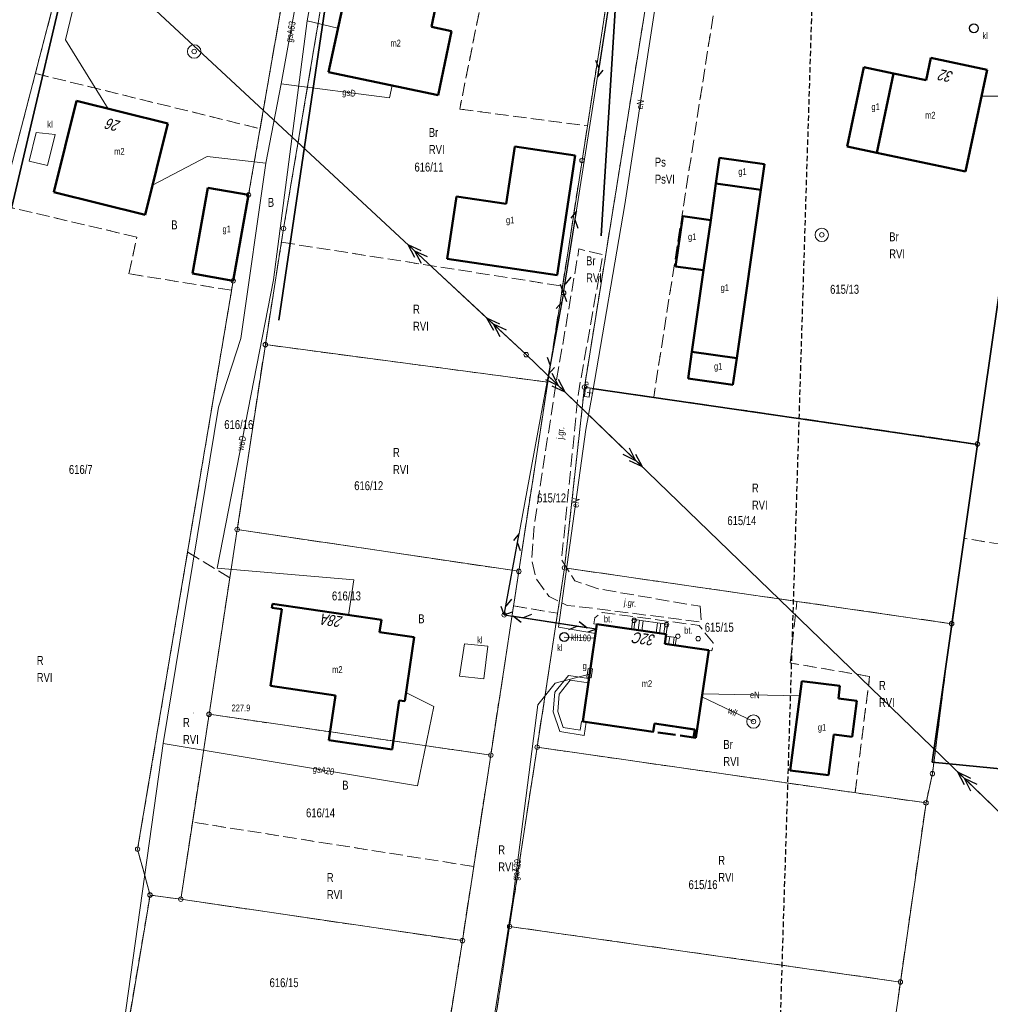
# Model space of a CAD drawing. Header units: metres. Extents: x 6590050 to 6616701, y 5542928 to 5566958.
# Tile 30 of 48: x 6598630 to 6598739, y 5546838 to 5546948. Entities that reach past the tile are written whole.
import ezdxf
from ezdxf.enums import TextEntityAlignment as Align

# ---------------------------------------------------------------- set-up
doc = ezdxf.new("R2010")
doc.units = ezdxf.units.M
doc.header["$MEASUREMENT"] = 0
for name, pattern in [('1.5_0.5', [2, 1.5, -0.5]), ('2', [0.9, 0.6, -0.3]), ('2.0_0.5', [2.5, 2, -0.5]), ('219-500', [0]), ('egkk-500', [2, 1.5, -0.5]), ('egug-500', [1, 0.5, -0.5]), ('suep_sn_500', [0]), ('sutp_500', [0])]:
    doc.linetypes.add(name, pattern=pattern)
doc.layers.get('0').update_dxf_attribs({"color": 2, "linetype": 'CONTINUOUS', "lineweight": 5})
for name, color, linetype in [('202-punkt graniczny', 7, 'CONTINUOUS'), ('203-punkt graniczny', 7, 'CONTINUOUS'), ('209-oznaczenie konturu klasyfikacyjnego', 7, 'CONTINUOUS'), ('210-oznaczenie konturu użytku gruntowego', 7, 'CONTINUOUS'), ('211-numer działki ewidencyjnej', 7, 'CONTINUOUS'), ('217-kontur klasyfikacyjny', 7, 'CONTINUOUS'), ('218-kontur użytku gruntowego', 7, 'CONTINUOUS'), ('219-działka ewidencyjna', 7, 'CONTINUOUS'), ('311-podpora', 7, 'CONTINUOUS'), ('312-budynek ewidencyjny', 7, 'CONTINUOUS'), ('312-oznaczenie budynku ewidencyjnego-Atr117', 7, 'CONTINUOUS'), ('352-schody', 7, 'CONTINUOUS'), ('Adres nieruchomości (na budynku)', 7, 'CONTINUOUS'), ('blok - nawis', 7, 'CONTINUOUS'), ('jezdnia', 7, 'CONTINUOUS'), ('jezdnia-Atr17', 7, 'CONTINUOUS'), ('obszar utwardzony', 7, 'CONTINUOUS'), ('obszar utwardzony-Atr17', 7, 'CONTINUOUS'), ('ogrodzenie trwałe', 7, 'CONTINUOUS'), ('osadnik  szambo', 7, 'CONTINUOUS'), ('osadnik  szambo-Atr17', 7, 'CONTINUOUS'), ('pikieta naturalna', 7, 'CONTINUOUS'), ('pikieta naturalna-Atr2', 7, 'CONTINUOUS'), ('przewód elektroenergetyczny podziemny', 7, 'CONTINUOUS'), ('przewód elektroenergetyczny podziemny-Atr1', 7, 'CONTINUOUS'), ('przewód elektroenergetyczny średniego napięcia', 7, 'CONTINUOUS'), ('przewód gazowy', 7, 'CONTINUOUS'), ('przewód gazowy-Atr1', 7, 'CONTINUOUS'), ('przewód kanalizacyjny', 7, 'CONTINUOUS'), ('przewód kanalizacyjny-Atr1', 7, 'CONTINUOUS'), ('przewód telekomunikacyjny napowietrzny', 7, 'CONTINUOUS'), ('przewód wodociągowy', 7, 'CONTINUOUS'), ('przewód wodociągowy-Atr1', 7, 'CONTINUOUS'), ('studnia zwykła', 7, 'CONTINUOUS'), ('szafa elektroenergetyczna lub kontener', 7, 'CONTINUOUS'), ('szafa elektroenergetyczna lub kontener-Atr17', 7, 'CONTINUOUS'), ('szafa gazowa lub kontener', 7, 'CONTINUOUS'), ('szafa gazowa lub kontener-Atr17', 7, 'CONTINUOUS'), ('słup przewodów napowietrznych', 7, 'CONTINUOUS'), ('Zakres', 7, 'CONTINUOUS'), ('ściana oporowa (linia)', 7, 'CONTINUOUS')]:
    doc.layers.add(name, color=color, linetype=linetype)
doc.styles.get("Standard").update_dxf_attribs({"font": 'Working1250', "width": 0.75})
doc.linetypes.add('902-500', pattern='A,3.75,0,[1,ksztalty.shx,S=0.5,R=0,X=0,Y=0],3.75', length=7.5)
doc.linetypes.add('otdn_500', pattern='A,5,0,[21,ksztalty.shx,S=0.5,R=0,X=-1,Y=0]', length=5)

# ---------------------------------------------------------------- blocks, each defined once
blk = doc.blocks.new('202')
at = {"color": 0, "linetype": 'Continuous', "lineweight": 0}
blk.add_circle((0, 0), 0.25, dxfattribs=at)
blk = doc.blocks.new('203')
at = {"linetype": 'Continuous', "lineweight": 0}
h = blk.add_hatch(color=0, dxfattribs=at)
edge = h.paths.add_edge_path()
edge.add_arc((0, 0), 0.045, 0, 360)
blk = doc.blocks.new('311')
at = {"color": 0, "linetype": 'Continuous', "lineweight": 0}
blk.add_circle((0, 0), 0.25, dxfattribs=at)
blk = doc.blocks.new('PW01')
at = {"linetype": 'Continuous', "lineweight": 13}
h = blk.add_hatch(color=0, dxfattribs=at)
edge = h.paths.add_edge_path()
edge.add_arc((0, 0), 0.045, 0, 360)
blk = doc.blocks.new('US15')
at = {"color": 0, "linetype": 'Continuous', "lineweight": 13}
blk.add_circle((0, 0), 0.25, dxfattribs=at)
blk = doc.blocks.new('US18')
at = {"color": 0, "linetype": 'Continuous', "lineweight": 13}
for p, q in [((-0.5, -0.25), (-0.5, 0.25)), ((-0.5, 0.25), (0.5, 0.25)), ((0.5, -0.25), (0.5, 0.25)), ((-0.5, -0.25), (0.5, -0.25))]:
    blk.add_line(p, q, dxfattribs=at)
blk = doc.blocks.new('US13')
at = {"color": 0, "linetype": 'Continuous', "lineweight": 13}
for radius in [0.75, 0.25]:
    blk.add_circle((0, 0), radius, dxfattribs=at)
blk = doc.blocks.new('SUKM')
at = {"color": 0, "linetype": 'Continuous'}
blk.add_circle((0, 0), 0.5, dxfattribs=at)
blk = doc.blocks.new('US20')
at = {"color": 0, "linetype": 'Continuous', "lineweight": 13}
for p, q in [((-0.5, -0.25), (-0.5, 0.25)), ((-0.5, 0.25), (0.5, 0.25)), ((0.5, -0.25), (0.5, 0.25)), ((-0.5, -0.25), (0.5, -0.25))]:
    blk.add_line(p, q, dxfattribs=at)
blk = doc.blocks.new('SUTP')
at = {"color": 0, "linetype": 'Continuous'}
for p, q in [((0, 0), (0.866, 0.5)), ((0, 0), (9.232, 0)), ((1.866, -0.5), (1, 0)), ((7.366, -0.5), (8.232, 0)), ((9.232, 0), (8.366, 0.5))]:
    blk.add_line(p, q, dxfattribs=at)
blk = doc.blocks.new('SUEP2')
at = {"color": 0, "linetype": 'Continuous'}
for p, q in [((0, 0), (6.027, 0)), ((5.027, 0), (3.527, 0.5)), ((5.027, 0), (3.527, -0.5)), ((6.027, 0), (4.527, 0.5)), ((6.027, 0), (4.527, -0.5)), ((6.027, 0), (18.027, 0)), ((17.027, 0), (15.527, 0.5)), ((17.027, 0), (15.527, -0.5)), ((18.027, 0), (16.527, 0.5)), ((18.027, 0), (16.527, -0.5))]:
    blk.add_line(p, q, dxfattribs=at)

msp = doc.modelspace()

# ---------------------------------------------------------------- linework, layer by layer
at = {"layer": '217-kontur klasyfikacyjny', "color": 92, "linetype": 'egkk-500', "lineweight": 18, "flags": 128}
for points in [[(6598640.32, 5546974.04), (6598632.04, 5546942.14)], [(6598657.1, 5546935.98), (6598662.71, 5546968.35)], [(6598693.61, 5546936.29), (6598697.19, 5546959.46)], [(6598708.86, 5546956.49), (6598701, 5546906.02)], [(6598664.74, 5546954.62), (6598659.72, 5546924.84)], [(6598693.28, 5546907.14), (6598701.06, 5546955.6)], [(6598681.91, 5546950.92), (6598679.37, 5546938.17)], [(6598632.04, 5546942.14), (6598657.1, 5546935.98)], [(6598679.37, 5546938.17), (6598693.61, 5546936.29)], [(6598693.01, 5546932.44), (6598693.61, 5546936.29)], [(6598690.84, 5546918.41), (6598693.01, 5546932.44)], [(6598643.36, 5546923.88), (6598628.22, 5546927.44)], [(6598642.46, 5546919.8), (6598643.36, 5546923.88)], [(6598659.72, 5546924.84), (6598659.48, 5546923.31)], [(6598659.48, 5546923.31), (6598657.69, 5546911.89)], [(6598659.48, 5546923.31), (6598690.84, 5546918.41)], [(6598737.11, 5546900.8), (6598740.06, 5546921.38)], [(6598653.92, 5546917.95), (6598642.46, 5546919.8)], [(6598689.18, 5546907.7), (6598690.84, 5546918.41)], [(6598649.01, 5546888.74), (6598653.92, 5546917.95)], [(6598657.69, 5546911.89), (6598654.55, 5546891.26)], [(6598689.18, 5546907.7), (6598657.69, 5546911.89)], [(6598685.96, 5546886.6), (6598689.18, 5546907.7)], [(6598693.28, 5546907.14), (6598691.06, 5546886.98)], [(6598701, 5546906.02), (6598693.28, 5546907.14)], [(6598737.11, 5546900.8), (6598701, 5546906.02)], [(6598735.6, 5546890.29), (6598737.11, 5546900.8)], [(6598654.55, 5546891.26), (6598685.96, 5546886.6)], [(6598734.23, 5546880.75), (6598735.6, 5546890.29)], [(6598745.84, 5546888.59), (6598735.6, 5546890.29)], [(6598643.44, 5546855.6), (6598649.01, 5546888.74)], [(6598653.73, 5546885.87), (6598649.01, 5546888.74)], [(6598685.96, 5546886.6), (6598685.37, 5546882.74)], [(6598691.06, 5546886.98), (6598690.28, 5546881.91)], [(6598691.06, 5546886.98), (6598716.98, 5546883.24)], [(6598651.41, 5546870.64), (6598653.73, 5546885.87)], [(6598716.23, 5546876.37), (6598716.98, 5546883.24)], [(6598716.98, 5546883.24), (6598734.23, 5546880.75)], [(6598685.37, 5546882.74), (6598682.83, 5546866.09)], [(6598685.37, 5546882.74), (6598690.28, 5546881.91)], [(6598690.28, 5546881.91), (6598688, 5546866.97)], [(6598732.09, 5546864.02), (6598734.23, 5546880.75)], [(6598725.09, 5546874.86), (6598716.23, 5546876.37)], [(6598723.46, 5546861.89), (6598725.09, 5546874.86)], [(6598649.57, 5546858.61), (6598651.41, 5546870.64)], [(6598688, 5546866.97), (6598684.93, 5546846.97)], [(6598688, 5546866.97), (6598723.46, 5546861.89)], [(6598682.83, 5546866.09), (6598680.93, 5546853.66)], [(6598731.38, 5546860.76), (6598732.09, 5546864.02)], [(6598731.38, 5546860.76), (6598723.46, 5546861.89)], [(6598728.52, 5546840.77), (6598731.38, 5546860.76)], [(6598648.26, 5546850.01), (6598649.57, 5546858.61)], [(6598680.93, 5546853.66), (6598649.57, 5546858.61)], [(6598644.83, 5546850.48), (6598643.44, 5546855.6)], [(6598680.93, 5546853.66), (6598679.67, 5546845.39)], [(6598644.83, 5546850.48), (6598641.33, 5546829.68)], [(6598648.26, 5546850.01), (6598644.83, 5546850.48)], [(6598679.67, 5546845.39), (6598648.26, 5546850.01)], [(6598684.93, 5546846.97), (6598681.87, 5546826.96)], [(6598684.93, 5546846.97), (6598728.52, 5546840.77)], [(6598677.02, 5546828.62), (6598679.67, 5546845.39)], [(6598724.86, 5546815.15), (6598728.52, 5546840.77)]]:
    msp.add_lwpolyline(points, dxfattribs=at)
at = {"layer": '218-kontur użytku gruntowego', "color": 3, "linetype": 'egug-500', "lineweight": 18, "flags": 128}
for points in [[(6598640.32, 5546974.04), (6598632.04, 5546942.14)], [(6598657.1, 5546935.98), (6598662.71, 5546968.35)], [(6598693.61, 5546936.29), (6598697.19, 5546959.46)], [(6598708.86, 5546956.49), (6598701, 5546906.02)], [(6598664.74, 5546954.62), (6598659.72, 5546924.84)], [(6598693.28, 5546907.14), (6598701.06, 5546955.6)], [(6598681.91, 5546950.92), (6598679.37, 5546938.17)], [(6598628.22, 5546927.44), (6598632.04, 5546942.14)], [(6598632.04, 5546942.14), (6598657.1, 5546935.98)], [(6598679.37, 5546938.17), (6598693.61, 5546936.29)], [(6598655.82, 5546928.59), (6598657.1, 5546935.98)], [(6598693.01, 5546932.44), (6598693.61, 5546936.29)], [(6598690.84, 5546918.41), (6598693.01, 5546932.44)], [(6598654.1, 5546919.01), (6598655.82, 5546928.59)], [(6598643.36, 5546923.88), (6598628.22, 5546927.44)], [(6598642.46, 5546919.8), (6598643.36, 5546923.88)], [(6598659.72, 5546924.84), (6598659.48, 5546923.31)], [(6598659.48, 5546923.31), (6598657.69, 5546911.89)], [(6598659.48, 5546923.31), (6598690.84, 5546918.41)], [(6598737.11, 5546900.8), (6598740.06, 5546921.38)], [(6598653.92, 5546917.95), (6598642.46, 5546919.8)], [(6598653.92, 5546917.95), (6598654.1, 5546919.01)], [(6598689.18, 5546907.7), (6598690.84, 5546918.41)], [(6598649.01, 5546888.74), (6598653.92, 5546917.95)], [(6598657.69, 5546911.89), (6598654.55, 5546891.26)], [(6598689.18, 5546907.7), (6598657.69, 5546911.89)], [(6598685.96, 5546886.6), (6598689.18, 5546907.7)], [(6598693.28, 5546907.14), (6598691.06, 5546886.98)], [(6598701, 5546906.02), (6598693.28, 5546907.14)], [(6598737.11, 5546900.8), (6598701, 5546906.02)], [(6598735.6, 5546890.29), (6598737.11, 5546900.8)], [(6598654.55, 5546891.26), (6598653.73, 5546885.87)], [(6598654.55, 5546891.26), (6598685.96, 5546886.6)], [(6598734.23, 5546880.75), (6598735.6, 5546890.29)], [(6598745.84, 5546888.59), (6598735.6, 5546890.29)], [(6598643.44, 5546855.6), (6598649.01, 5546888.74)], [(6598653.73, 5546885.87), (6598649.01, 5546888.74)], [(6598685.96, 5546886.6), (6598685.37, 5546882.74)], [(6598691.06, 5546886.98), (6598690.28, 5546881.91)], [(6598691.06, 5546886.98), (6598716.98, 5546883.24)], [(6598651.41, 5546870.64), (6598653.73, 5546885.87)], [(6598716.23, 5546876.37), (6598716.98, 5546883.24)], [(6598716.98, 5546883.24), (6598734.23, 5546880.75)], [(6598685.37, 5546882.74), (6598682.83, 5546866.09)], [(6598685.37, 5546882.74), (6598690.28, 5546881.91)], [(6598690.28, 5546881.91), (6598688, 5546866.97)], [(6598732.09, 5546864.02), (6598734.23, 5546880.75)], [(6598725.09, 5546874.86), (6598716.23, 5546876.37)], [(6598723.46, 5546861.89), (6598725.09, 5546874.86)], [(6598649.57, 5546858.61), (6598651.41, 5546870.64)], [(6598651.41, 5546870.64), (6598682.83, 5546866.09)], [(6598688, 5546866.97), (6598684.93, 5546846.97)], [(6598688, 5546866.97), (6598723.46, 5546861.89)], [(6598682.83, 5546866.09), (6598680.93, 5546853.66)], [(6598731.38, 5546860.76), (6598732.09, 5546864.02)], [(6598731.38, 5546860.76), (6598723.46, 5546861.89)], [(6598728.52, 5546840.77), (6598731.38, 5546860.76)], [(6598648.26, 5546850.01), (6598649.57, 5546858.61)], [(6598680.93, 5546853.66), (6598649.57, 5546858.61)], [(6598644.83, 5546850.48), (6598643.44, 5546855.6)], [(6598680.93, 5546853.66), (6598679.67, 5546845.39)], [(6598644.83, 5546850.48), (6598641.33, 5546829.68)], [(6598648.26, 5546850.01), (6598644.83, 5546850.48)], [(6598679.67, 5546845.39), (6598648.26, 5546850.01)], [(6598684.93, 5546846.97), (6598681.87, 5546826.96)], [(6598684.93, 5546846.97), (6598728.52, 5546840.77)], [(6598677.02, 5546828.62), (6598679.67, 5546845.39)], [(6598724.86, 5546815.15), (6598728.52, 5546840.77)]]:
    msp.add_lwpolyline(points, dxfattribs=at)
at = {"layer": '219-działka ewidencyjna', "color": 7, "linetype": '219-500', "lineweight": 18, "flags": 128}
for points in [[(6598628.22, 5546927.44), (6598640.32, 5546974.04)], [(6598655.82, 5546928.59), (6598662.71, 5546968.35)], [(6598666.86, 5546967.19), (6598659.72, 5546924.84)], [(6598693.01, 5546932.44), (6598697.19, 5546959.46)], [(6598701.06, 5546955.6), (6598693.28, 5546907.14)], [(6598743.85, 5546947.84), (6598737.11, 5546900.8)], [(6598693.01, 5546932.44), (6598689.18, 5546907.7)], [(6598655.82, 5546928.59), (6598654.1, 5546919.01)], [(6598657.69, 5546911.89), (6598659.72, 5546924.84)], [(6598643.44, 5546855.6), (6598654.1, 5546919.01)], [(6598654.55, 5546891.26), (6598657.69, 5546911.89)], [(6598689.18, 5546907.7), (6598657.69, 5546911.89)], [(6598685.96, 5546886.6), (6598689.18, 5546907.7)], [(6598691.06, 5546886.98), (6598693.28, 5546907.14)], [(6598737.11, 5546900.8), (6598693.28, 5546907.14)], [(6598737.11, 5546900.8), (6598734.23, 5546880.75)], [(6598654.55, 5546891.26), (6598651.41, 5546870.64)], [(6598685.96, 5546886.6), (6598654.55, 5546891.26)], [(6598685.96, 5546886.6), (6598682.83, 5546866.09)], [(6598691.06, 5546886.98), (6598688, 5546866.97)], [(6598691.06, 5546886.98), (6598734.23, 5546880.75)], [(6598732.09, 5546864.02), (6598734.23, 5546880.75)], [(6598651.41, 5546870.64), (6598648.26, 5546850.01)], [(6598682.83, 5546866.09), (6598651.41, 5546870.64)], [(6598688, 5546866.97), (6598684.93, 5546846.97)], [(6598731.38, 5546860.76), (6598688, 5546866.97)], [(6598682.83, 5546866.09), (6598679.67, 5546845.39)], [(6598731.38, 5546860.76), (6598732.09, 5546864.02)], [(6598731.38, 5546860.76), (6598728.52, 5546840.77)], [(6598643.44, 5546855.6), (6598644.83, 5546850.48)], [(6598641.33, 5546829.68), (6598644.83, 5546850.48)], [(6598648.26, 5546850.01), (6598644.83, 5546850.48)], [(6598679.67, 5546845.39), (6598648.26, 5546850.01)], [(6598681.87, 5546826.96), (6598684.93, 5546846.97)], [(6598728.52, 5546840.77), (6598684.93, 5546846.97)], [(6598677.02, 5546828.62), (6598679.67, 5546845.39)], [(6598724.86, 5546815.15), (6598728.52, 5546840.77)]]:
    msp.add_lwpolyline(points, dxfattribs=at)
at = {"layer": '312-budynek ewidencyjny', "color": 7, "linetype": 'Continuous', "lineweight": 50, "flags": 128}
for points in [[(6598664.74, 5546942.27), (6598666.74, 5546951.6)], [(6598676.67, 5546949.53), (6598676.21, 5546947.34)], [(6598676.21, 5546947.34), (6598678.46, 5546946.87)], [(6598678.46, 5546946.87), (6598676.98, 5546939.73)], [(6598731.4, 5546941.38), (6598731.93, 5546943.87)], [(6598731.93, 5546943.87), (6598738.19, 5546942.56)], [(6598722.58, 5546933.98), (6598724.43, 5546942.84)], [(6598724.43, 5546942.84), (6598727.76, 5546942.14)], [(6598738.19, 5546942.56), (6598735.79, 5546931.21)], [(6598676.98, 5546939.73), (6598664.74, 5546942.27)], [(6598725.9, 5546933.28), (6598727.76, 5546942.14)], [(6598727.76, 5546942.14), (6598725.9, 5546933.28)], [(6598727.76, 5546942.14), (6598731.4, 5546941.38)], [(6598634.08, 5546928.9), (6598636.62, 5546939.09)], [(6598636.62, 5546939.09), (6598646.81, 5546936.55)], [(6598646.81, 5546936.55), (6598644.27, 5546926.36)], [(6598684.56, 5546927.6), (6598685.52, 5546933.99)], [(6598685.52, 5546933.99), (6598692.24, 5546932.98)], [(6598725.9, 5546933.28), (6598722.58, 5546933.98)], [(6598692.24, 5546932.98), (6598690.23, 5546919.62)], [(6598707.95, 5546929.88), (6598708.35, 5546932.72)], [(6598708.35, 5546932.72), (6598713.35, 5546932.01)], [(6598735.79, 5546931.21), (6598725.9, 5546933.28)], [(6598713.35, 5546932.01), (6598712.95, 5546929.17)], [(6598649.57, 5546919.83), (6598651.29, 5546929.4)], [(6598651.29, 5546929.4), (6598655.82, 5546928.59)], [(6598707.36, 5546925.78), (6598707.95, 5546929.88)], [(6598712.95, 5546929.17), (6598707.95, 5546929.88)], [(6598707.95, 5546929.88), (6598712.95, 5546929.17)], [(6598644.27, 5546926.36), (6598634.08, 5546928.9)], [(6598655.82, 5546928.59), (6598654.1, 5546919.01)], [(6598677.97, 5546921.46), (6598679.02, 5546928.43)], [(6598679.02, 5546928.43), (6598684.56, 5546927.6)], [(6598712.95, 5546929.17), (6598710.27, 5546910.36)], [(6598703.45, 5546920.62), (6598704.24, 5546926.23)], [(6598704.24, 5546926.23), (6598707.36, 5546925.78)], [(6598706.57, 5546920.18), (6598707.36, 5546925.78)], [(6598707.36, 5546925.78), (6598706.57, 5546920.18)], [(6598690.23, 5546919.62), (6598677.97, 5546921.46)], [(6598706.57, 5546920.18), (6598703.45, 5546920.62)], [(6598654.1, 5546919.01), (6598649.57, 5546919.83)], [(6598705.27, 5546911.07), (6598706.57, 5546920.18)], [(6598704.84, 5546908.1), (6598705.27, 5546911.07)], [(6598710.27, 5546910.36), (6598705.27, 5546911.07)], [(6598705.27, 5546911.07), (6598710.27, 5546910.36)], [(6598710.27, 5546910.36), (6598709.84, 5546907.39)], [(6598709.84, 5546907.39), (6598704.84, 5546908.1)], [(6598658.28, 5546873.8), (6598659.53, 5546882.37)], [(6598658.43, 5546882.53), (6598658.49, 5546882.95)], [(6598659.53, 5546882.37), (6598658.43, 5546882.53)], [(6598658.49, 5546882.95), (6598670.63, 5546881.18)], [(6598670.63, 5546881.18), (6598670.43, 5546879.8)], [(6598693.09, 5546869.83), (6598694.66, 5546880.68)], [(6598694.66, 5546880.68), (6598702.39, 5546879.58)], [(6598670.43, 5546879.8), (6598674.27, 5546879.24)], [(6598674.27, 5546879.24), (6598673.23, 5546872.12)], [(6598702.39, 5546879.58), (6598702.24, 5546878.49)], [(6598702.24, 5546878.49), (6598707.15, 5546877.79)], [(6598707.15, 5546877.79), (6598705.69, 5546868)], [(6598716.23, 5546864.39), (6598717.52, 5546874.35)], [(6598717.52, 5546874.35), (6598721.78, 5546873.8)], [(6598665.51, 5546872.75), (6598658.28, 5546873.8)], [(6598721.78, 5546873.8), (6598721.6, 5546872.41)], [(6598664.78, 5546867.74), (6598665.51, 5546872.75)], [(6598672.62, 5546872.2), (6598671.82, 5546866.71)], [(6598673.23, 5546872.12), (6598672.62, 5546872.2)], [(6598721.6, 5546872.41), (6598723.67, 5546872.14)], [(6598723.67, 5546872.14), (6598723.15, 5546868.13)], [(6598700.95, 5546868.7), (6598693.09, 5546869.83)], [(6598701.08, 5546869.61), (6598700.95, 5546868.7)], [(6598705.59, 5546868.95), (6598701.08, 5546869.61)], [(6598705.45, 5546868.04), (6598705.59, 5546868.95)], [(6598671.82, 5546866.71), (6598664.78, 5546867.74)], [(6598705.69, 5546868), (6598705.45, 5546868.04)], [(6598721.09, 5546868.4), (6598720.5, 5546863.84)], [(6598723.15, 5546868.13), (6598721.09, 5546868.4)], [(6598720.5, 5546863.84), (6598716.23, 5546864.39)]]:
    msp.add_lwpolyline(points, dxfattribs=at)
at = {"layer": '352-schody', "color": 7, "linetype": 'Continuous', "lineweight": 18, "flags": 128}
for points in [[(6598699.67, 5546879.97), (6598698.52, 5546880.14), (6598698.68, 5546881.24), (6598699.83, 5546881.08)], [(6598699.67, 5546879.97), (6598698.52, 5546880.14), (6598698.68, 5546881.24), (6598699.83, 5546881.08)], [(6598699.67, 5546879.97), (6598699.83, 5546881.08), (6598701.44, 5546880.85), (6598701.28, 5546879.74)], [(6598699.67, 5546879.97), (6598699.83, 5546881.08), (6598701.44, 5546880.85), (6598701.28, 5546879.74)], [(6598701.28, 5546879.74), (6598701.44, 5546880.85), (6598702.55, 5546880.69), (6598702.39, 5546879.58)], [(6598701.28, 5546879.74), (6598701.44, 5546880.85), (6598702.55, 5546880.69), (6598702.39, 5546879.58)], [(6598702.36, 5546879.37), (6598703.53, 5546879.21), (6598703.41, 5546878.32), (6598702.24, 5546878.49)], [(6598702.36, 5546879.37), (6598703.53, 5546879.21), (6598703.41, 5546878.32), (6598702.24, 5546878.49)]]:
    msp.add_lwpolyline(points, close=True, dxfattribs=at)
for points in [[(6598698.771, 5546880.103), (6598698.924, 5546881.206)], [(6598699.265, 5546880.03), (6598699.419, 5546881.137)], [(6598701.802, 5546880.798), (6598701.652, 5546879.686)], [(6598702.297, 5546880.726), (6598702.147, 5546879.615)], [(6598702.787, 5546879.312), (6598702.666, 5546878.428)], [(6598703.282, 5546879.244), (6598703.161, 5546878.356)]]:
    msp.add_lwpolyline(points, dxfattribs=at)
at = {"layer": 'blok - nawis', "color": 7, "linetype": '2.0_0.5', "lineweight": 50, "flags": 128}
msp.add_lwpolyline([(6598701.08, 5546869.61), (6598705.59, 5546868.95), (6598705.45, 5546868.04), (6598700.95, 5546868.7)], close=True, dxfattribs=at)
at = {"layer": 'jezdnia', "color": 7, "linetype": '1.5_0.5', "lineweight": 18, "flags": 128}
msp.add_lwpolyline([(6598706.17, 5546882.69), (6598706.32, 5546880.93), (6598694.51, 5546882.44), (6598691.35, 5546882.79), (6598689.34, 5546883.78), (6598687.9, 5546885.74), (6598687.38, 5546887.9), (6598687.71, 5546892.02), (6598690.06, 5546907.26), (6598692.67, 5546922.56), (6598695.34, 5546921.91), (6598692.6, 5546906.49), (6598690.72, 5546887.91), (6598692.19, 5546885.54), (6598694.81, 5546884.64)], close=True, dxfattribs=at)
at = {"layer": 'obszar utwardzony', "color": 7, "linetype": '1.5_0.5', "lineweight": 18, "flags": 128}
msp.add_lwpolyline([(6598694.66, 5546880.68), (6598694.32, 5546880.73), (6598694.44, 5546881.41), (6598695.25, 5546882), (6598706.06, 5546880.56), (6598707.63, 5546878.6), (6598707.5, 5546877.74), (6598707.15, 5546877.79), (6598703.41, 5546878.32), (6598703.53, 5546879.21), (6598702.36, 5546879.37), (6598702.39, 5546879.58), (6598702.55, 5546880.69), (6598701.44, 5546880.85), (6598699.83, 5546881.08), (6598698.68, 5546881.24), (6598698.52, 5546880.14)], close=True, dxfattribs=at)
at = {"layer": 'ogrodzenie trwałe', "color": 7, "linetype": '902-500', "lineweight": 35, "flags": 128}
for points in [[(6598640.39, 5546973.97), (6598628.07, 5546921.71)], [(6598666.15, 5546961.63), (6598659.21, 5546914.63)], [(6598697.32, 5546959.44), (6598695.16, 5546924.03)], [(6598743.84, 5546947.77), (6598737.11, 5546900.73)], [(6598694.12, 5546906.98), (6598737.11, 5546900.73)], [(6598732.05, 5546865.31), (6598737.11, 5546900.73)], [(6598749.16, 5546863.62), (6598732.05, 5546865.31)]]:
    msp.add_lwpolyline(points, dxfattribs=at)
at = {"layer": 'osadnik  szambo', "color": 34, "linetype": 'Continuous', "lineweight": 18, "flags": 128}
for points in [[(6598632.14, 5546935.57), (6598634.25, 5546935.35), (6598633.38, 5546931.86), (6598631.34, 5546932.37)], [(6598679.91, 5546878.51), (6598682.49, 5546878.23), (6598682.07, 5546874.61), (6598679.35, 5546874.9)]]:
    msp.add_lwpolyline(points, close=True, dxfattribs=at)
at = {"layer": 'przewód elektroenergetyczny podziemny', "color": 1, "linetype": 'Continuous', "lineweight": 18, "flags": 128}
for points in [[(6598694.19, 5546906.46), (6598697.78, 5546927.52), (6598701.86, 5546954.22), (6598707.68, 5546953.77), (6598708.29, 5546954.42)], [(6598694.51, 5546879.67), (6598690.39, 5546880.37), (6598693.44, 5546902.4), (6598694.19, 5546906.46)], [(6598694.19, 5546906.46), (6598693.6, 5546906.55)], [(6598717.3, 5546872.69), (6598706.43, 5546872.93)]]:
    msp.add_lwpolyline(points, dxfattribs=at)
at = {"layer": 'przewód elektroenergetyczny średniego napięcia', "color": 1, "linetype": 'suep_sn_500', "lineweight": 18, "flags": 128}
for points in [[(6598619.31, 5546973.48), (6598686.78, 5546910.77)], [(6598747.86, 5546851.68), (6598686.78, 5546910.77)]]:
    msp.add_lwpolyline(points, dxfattribs=at)
at = {"layer": 'przewód gazowy', "color": 52, "linetype": 'Continuous', "lineweight": 18, "flags": 128}
for points in [[(6598664.49, 5546968.73), (6598664.32, 5546967.78), (6598659.44, 5546940.98), (6598657.75, 5546932.13), (6598654.97, 5546912.56), (6598652.45, 5546904.92), (6598646.28, 5546867.38), (6598641.92, 5546836.02), (6598649.83, 5546829.28), (6598676.7, 5546828.46)], [(6598659.44, 5546940.98), (6598671.54, 5546939.41), (6598671.84, 5546940.8)], [(6598657.75, 5546932.13), (6598651.2, 5546932.89), (6598645.1, 5546929.68)], [(6598676.7, 5546828.46), (6598680.84, 5546829.56), (6598682.26, 5546830.73), (6598685.24, 5546849.72), (6598688.09, 5546871.69), (6598690.03, 5546874.1), (6598693.86, 5546875.13)], [(6598646.28, 5546867.38), (6598674.65, 5546862.66), (6598676.49, 5546871.53), (6598673.37, 5546873.09)]]:
    msp.add_lwpolyline(points, dxfattribs=at)
at = {"layer": 'przewód kanalizacyjny', "color": 34, "linetype": 'Continuous', "lineweight": 18, "flags": 128}
msp.add_lwpolyline([(6598691.02, 5546879.26), (6598694.44, 5546879.13)], dxfattribs=at)
at = {"layer": 'przewód telekomunikacyjny napowietrzny', "color": 30, "linetype": 'sutp_500', "lineweight": 18, "flags": 128}
for points in [[(6598696.15, 5546950.84), (6598690.96, 5546917.66)], [(6598690.96, 5546917.66), (6598684.33, 5546881.73)], [(6598684.33, 5546881.73), (6598690.96, 5546917.66)], [(6598684.33, 5546881.73), (6598694.58, 5546880.15)]]:
    msp.add_lwpolyline(points, dxfattribs=at)
at = {"layer": 'przewód wodociągowy', "color": 5, "linetype": 'Continuous', "lineweight": 18, "flags": 128}
for points in [[(6598666.28, 5546969.92), (6598662.35, 5546948.01)], [(6598636.69, 5546951.31), (6598635.4, 5546945.9), (6598640.15, 5546938.21)], [(6598739.44, 5546952.21), (6598739.53, 5546939.62), (6598737.57, 5546939.62)], [(6598662.35, 5546948.01), (6598658.6, 5546919.1), (6598652.3, 5546886.96), (6598667.55, 5546885.66), (6598666.98, 5546881.71)], [(6598662.35, 5546948.01), (6598665.79, 5546947.18)], [(6598712.13, 5546869.83), (6598706.37, 5546872.59)]]:
    msp.add_lwpolyline(points, dxfattribs=at)
at = {"layer": 'Zakres', "color": 5, "linetype": '2', "lineweight": 25, "flags": 128}
msp.add_lwpolyline([(6598719.23, 5546968.95), (6598708.65, 5546628.87), (6598772.86, 5546625.34), (6598810.96, 5546956.95)], close=True, dxfattribs=at)
at = {"layer": 'ściana oporowa (linia)', "color": 0, "lineweight": 18}
for p, q in [((6598689.967, 5546873.098), (6598691.496, 5546874.967)), ((6598691.496, 5546874.967), (6598693.786, 5546874.637)), ((6598693.786, 5546874.637), (6598693.75, 5546874.39)), ((6598689.787, 5546870.908), (6598689.967, 5546873.098)), ((6598690.543, 5546868.706), (6598689.787, 5546870.908)), ((6598693.457, 5546869.774), (6598693.21, 5546869.81)), ((6598693.457, 5546869.774), (6598693.241, 5546868.295)), ((6598693.241, 5546868.295), (6598690.543, 5546868.706))]:
    msp.add_line(p, q, dxfattribs=at)
at = {"layer": 'ściana oporowa (linia)', "color": 0, "linetype": 'otdn_500', "lineweight": 18}
for p, q in [((6598690.453, 5546872.902), (6598691.704, 5546874.433)), ((6598691.704, 5546874.433), (6598693.714, 5546874.143)), ((6598693.714, 5546874.143), (6598693.75, 5546874.39)), ((6598690.293, 5546870.972), (6598690.453, 5546872.902)), ((6598690.917, 5546869.154), (6598690.293, 5546870.972)), ((6598692.819, 5546868.865), (6598690.917, 5546869.154)), ((6598692.963, 5546869.846), (6598692.819, 5546868.865)), ((6598692.963, 5546869.846), (6598693.21, 5546869.81))]:
    msp.add_line(p, q, dxfattribs=at)

# ---------------------------------------------------------------- block references
at = {"layer": '202-punkt graniczny', "color": 7, "linetype": 'Continuous', "lineweight": 18}
for p in [(6598693.01, 5546932.44), (6598655.82, 5546928.59), (6598659.72, 5546924.84), (6598654.1, 5546919.01), (6598657.69, 5546911.89), (6598693.28, 5546907.14), (6598737.11, 5546900.8), (6598654.55, 5546891.26), (6598685.96, 5546886.6), (6598691.06, 5546886.98), (6598734.23, 5546880.75), (6598651.41, 5546870.64), (6598688, 5546866.97), (6598682.83, 5546866.09), (6598732.09, 5546864.02), (6598731.38, 5546860.76), (6598643.44, 5546855.6), (6598644.83, 5546850.48), (6598648.26, 5546850.01), (6598684.93, 5546846.97), (6598679.67, 5546845.39), (6598728.52, 5546840.77)]:
    msp.add_blockref('202', p, dxfattribs=at)
at = {"layer": '203-punkt graniczny', "color": 7, "linetype": 'Continuous', "lineweight": 18}
msp.add_blockref('203', (6598689.18, 5546907.7), dxfattribs=at)
at = {"layer": '311-podpora', "color": 7, "linetype": 'Continuous', "lineweight": 18}
for p in [(6598698.82, 5546881.13), (6598702.44, 5546880.64), (6598703.7, 5546879.35), (6598705.96, 5546879.08)]:
    msp.add_blockref('311', p, dxfattribs=at)
at = {"layer": 'osadnik  szambo', "color": 34, "linetype": 'Continuous', "lineweight": 18}
for p in [(6598736.71, 5546947.19), (6598691.02, 5546879.26)]:
    msp.add_blockref('SUKM', p, dxfattribs=at)
at = {"layer": 'pikieta naturalna', "color": 7, "linetype": 'Continuous', "lineweight": 13}
msp.add_blockref('PW01', (6598649.65, 5546870.8), dxfattribs=at)
at = {"layer": 'przewód elektroenergetyczny średniego napięcia', "color": 1, "linetype": 'Continuous', "lineweight": 18}
for p, rotation in [((6598686.78, 5546910.77), 137.094), ((6598686.78, 5546910.77), 315.949), ((6598747.86, 5546851.68), 135.949)]:
    msp.add_blockref('SUEP2', p, dxfattribs=dict(at, rotation=rotation))
at = {"layer": 'przewód telekomunikacyjny napowietrzny', "color": 30, "linetype": 'Continuous', "lineweight": 18}
for p, rotation in [((6598696.15, 5546950.84), 261.11), ((6598690.96, 5546917.66), 81.11000000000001), ((6598690.96, 5546917.66), 259.545), ((6598684.33, 5546881.73), 79.545), ((6598684.33, 5546881.73), 351.237), ((6598694.58, 5546880.15), 171.237)]:
    msp.add_blockref('SUTP', p, dxfattribs=dict(at, rotation=rotation))
at = {"layer": 'studnia zwykła', "color": 5, "linetype": 'Continuous', "lineweight": 18}
for p in [(6598649.75, 5546944.59), (6598719.75, 5546924.13), (6598712.13, 5546869.83)]:
    msp.add_blockref('US13', p, dxfattribs=at)
at = {"layer": 'szafa elektroenergetyczna lub kontener', "color": 1, "linetype": 'Continuous', "lineweight": 18, "rotation": 83.29000000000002}
msp.add_blockref('US18', (6598693.6, 5546906.55), dxfattribs=at)
at = {"layer": 'szafa gazowa lub kontener', "color": 52, "linetype": 'Continuous', "lineweight": 18, "rotation": 81.869}
msp.add_blockref('US20', (6598693.87, 5546875.24), dxfattribs=at)
at = {"layer": 'słup przewodów napowietrznych', "color": 7, "linetype": 'Continuous', "lineweight": 18}
for p in [(6598690.96, 5546917.66), (6598686.78, 5546910.77), (6598684.33, 5546881.73)]:
    msp.add_blockref('US15', p, dxfattribs=at)

# ---------------------------------------------------------------- texts
at = {"layer": '209-oznaczenie konturu klasyfikacyjnego', "color": 92, "linetype": 'Continuous', "lineweight": 18, "width": 0.79}
for s, p in [('RVI', (6598675.92, 5546934.16)), ('PsVI', (6598701.13, 5546930.85)), ('RVI', (6598727.27, 5546922.52)), ('RVI', (6598693.46, 5546919.84)), ('RVI', (6598674.16, 5546914.44)), ('RVI', (6598671.92, 5546898.45)), ('RVI', (6598711.95, 5546894.49)), ('RVI', (6598632.19, 5546875.26)), ('RVI', (6598726.12, 5546872.47)), ('RVI', (6598648.5, 5546868.33)), ('RVI', (6598708.77, 5546865.88)), ('RVI', (6598683.66, 5546854.12)), ('RVI', (6598708.2, 5546852.95)), ('RVI', (6598664.54, 5546851.03))]:
    msp.add_text(s, height=1, dxfattribs=at).set_placement(p, align=Align.TOP_LEFT)
at = {"layer": '210-oznaczenie konturu użytku gruntowego', "color": 3, "linetype": 'Continuous', "lineweight": 18, "width": 0.79}
for s, p in [('Br', (6598675.92, 5546935.06)), ('Ps', (6598701.13, 5546931.75)), ('B', (6598657.96, 5546927.26)), ('B', (6598647.19, 5546924.75)), ('Br', (6598727.27, 5546923.42)), ('Br', (6598693.46, 5546920.74)), ('R', (6598674.16, 5546915.34)), ('R', (6598671.92, 5546899.35)), ('R', (6598711.95, 5546895.39)), ('B', (6598674.74, 5546880.8)), ('R', (6598632.19, 5546876.16)), ('R', (6598726.12, 5546873.37)), ('R', (6598648.5, 5546869.23)), ('Br', (6598708.77, 5546866.78)), ('B', (6598666.26, 5546862.24)), ('R', (6598683.66, 5546855.02)), ('R', (6598708.2, 5546853.85)), ('R', (6598664.54, 5546851.93))]:
    msp.add_text(s, height=1, dxfattribs=at).set_placement(p)
at = {"layer": '211-numer działki ewidencyjnej', "color": 7, "linetype": 'Continuous', "lineweight": 18, "width": 0.79}
for s, p in [('616/11', (6598674.32, 5546931.2)), ('615/13', (6598720.68, 5546917.56)), ('616/16', (6598653.11, 5546902.47)), ('616/7', (6598635.78, 5546897.46)), ('616/12', (6598667.6, 5546895.65)), ('615/12', (6598688, 5546894.28)), ('615/14', (6598709.22, 5546891.75)), ('616/13', (6598665.12, 5546883.35)), ('615/15', (6598706.7, 5546879.85)), ('616/14', (6598662.23, 5546859.15)), ('615/16', (6598704.89, 5546851.14)), ('616/15', (6598658.16, 5546840.2))]:
    msp.add_text(s, height=1, dxfattribs=at).set_placement(p)
at = {"layer": '312-oznaczenie budynku ewidencyjnego-Atr117', "color": 7, "width": 0.667}
for s, p in [('m2', (6598671.64, 5546945.15)), ('g1', (6598725.29, 5546938.05)), ('m2', (6598731.27, 5546937.11)), ('m2', (6598640.83, 5546933.07)), ('g1', (6598710.44, 5546930.82)), ('g1', (6598684.53, 5546925.42)), ('g1', (6598652.91, 5546924.41)), ('g1', (6598704.83, 5546923.56)), ('g1', (6598708.46, 5546917.87)), ('g1', (6598707.73, 5546909.1)), ('m2', (6598665.14, 5546875.26)), ('m2', (6598699.67, 5546873.69)), ('g1', (6598719.31, 5546868.82))]:
    msp.add_text(s, height=0.75, dxfattribs=at).set_placement(p)
at = {"layer": 'Adres nieruchomości (na budynku)', "color": 7, "linetype": 'Continuous', "lineweight": 25, "oblique": 15, "width": 0.79}
for s, rotation, p in [('32', 168.18, (6598733.79, 5546942.46)), ('26', 166.003, (6598640.92, 5546936.99)), ('28A', 171.704, (6598665.24, 5546881.71)), ('32C', 171.899, (6598700.07, 5546879.66))]:
    msp.add_text(s, height=1.25, rotation=rotation, dxfattribs=at).set_placement(p, align=Align.CENTER)
at = {"layer": 'jezdnia-Atr17', "color": 7, "width": 0.667}
for rotation, p in [(84.222, (6598690.91, 5546901.29)), (352.713, (6598697.65, 5546882.79))]:
    msp.add_text('j.gr.', height=0.75, rotation=rotation, dxfattribs=at).set_placement(p)
at = {"layer": 'obszar utwardzony-Atr17', "color": 7, "width": 0.667}
for p in [(6598695.45, 5546880.9), (6598704.41, 5546879.63)]:
    msp.add_text('bt.', height=0.75, dxfattribs=at).set_placement(p)
at = {"layer": 'osadnik  szambo-Atr17', "color": 34, "width": 0.667}
for p in [(6598737.66, 5546945.98), (6598633.37, 5546936.1), (6598681.32, 5546878.56), (6598690.22, 5546877.69)]:
    msp.add_text('kl', height=0.75, dxfattribs=at).set_placement(p)
at = {"layer": 'pikieta naturalna-Atr2', "color": 7, "width": 0.667}
msp.add_text('227.9', height=0.75, dxfattribs=at).set_placement((6598653.92, 5546870.98))
at = {"layer": 'przewód elektroenergetyczny podziemny-Atr1', "color": 1, "width": 0.667}
for rotation, p in [(81.312, (6598699.41, 5546938.16)), (82.117, (6598692.23, 5546893.7)), (358.707, (6598711.74, 5546872.82))]:
    msp.add_text('eN', height=0.75, rotation=rotation, dxfattribs=at).set_placement(p, align=Align.MIDDLE_LEFT)
at = {"layer": 'przewód gazowy-Atr1', "color": 52, "width": 0.667}
for s, rotation, p in [('gsA63', 79.68, (6598660.29, 5546945.63)), ('gsD', 352.607, (6598666.29, 5546940.09)), ('gsA20', 350.554, (6598663.02, 5546864.6)), ('gsA20', 82.608, (6598685.55, 5546852.12))]:
    msp.add_text(s, height=0.75, rotation=rotation, dxfattribs=at).set_placement(p, align=Align.MIDDLE_LEFT)
at = {"layer": 'przewód kanalizacyjny-Atr1', "color": 34, "width": 0.667}
msp.add_text('klI100', height=0.75, rotation=357.823, dxfattribs=at).set_placement((6598691.78, 5546879.23), align=Align.MIDDLE_LEFT)
at = {"layer": 'przewód wodociągowy-Atr1', "color": 5, "width": 0.667}
for s, rotation, p in [('woD', 78.909, (6598654.87, 5546900.07)), ('wlI', 334.398, (6598709.35, 5546871.16))]:
    msp.add_text(s, height=0.75, rotation=rotation, dxfattribs=at).set_placement(p, align=Align.MIDDLE_LEFT)
at = {"layer": 'szafa elektroenergetyczna lub kontener-Atr17', "color": 1, "width": 0.667}
msp.add_text('e', height=0.75, dxfattribs=at).set_placement((6598693.31, 5546907.17))
at = {"layer": 'szafa gazowa lub kontener-Atr17', "color": 52, "width": 0.667}
msp.add_text('g', height=0.75, dxfattribs=at).set_placement((6598693.07, 5546875.68))

doc.saveas('drawing.dxf')
